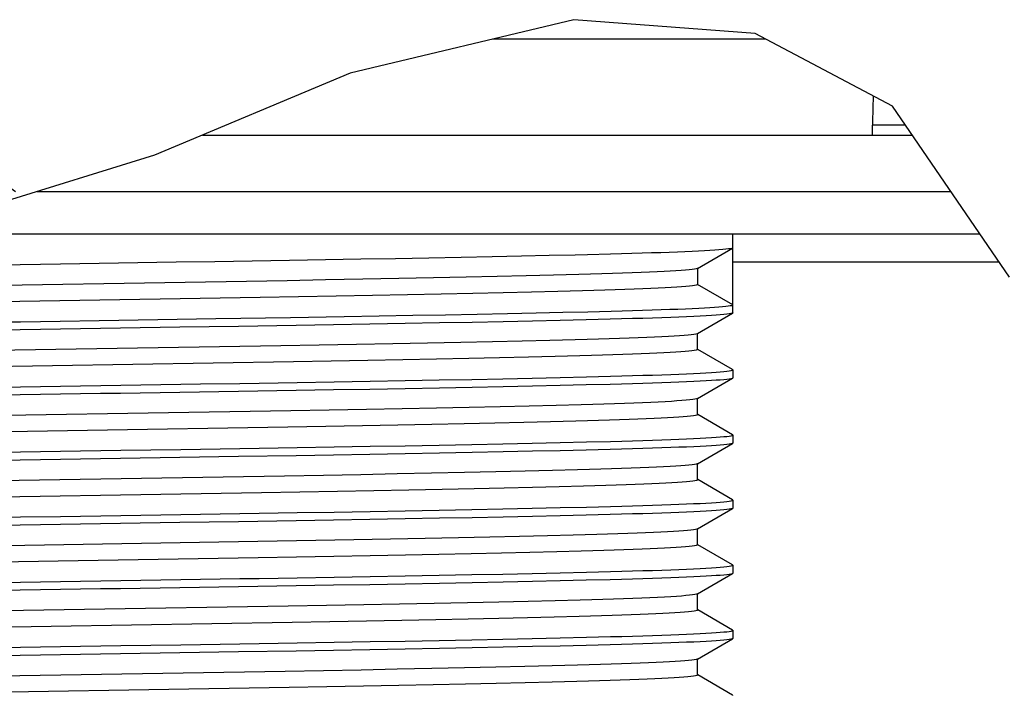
# Model space of a CAD drawing. Header units: centimetres. Extents: x 22052 to 56535, y 76485 to 78519.
# Tile 184 of 235: x 54255.81 to 54261.05, y 77738.28 to 77741.87. Entities that reach past the tile are written whole.
import ezdxf

# ---------------------------------------------------------------- set-up
doc = ezdxf.new("R2010")
doc.units = ezdxf.units.CM
doc.layers.add('$_urządzenia', color=250, linetype='Continuous')

# ---------------------------------------------------------------- blocks, each defined once
blk = doc.blocks.new('A$C92957c0b')
at = {"layer": '$_urządzenia'}
h = blk.add_hatch(dxfattribs=at)
h.set_pattern_fill('_USER', color=256, scale=29.70374, angle=325, pattern_type=0)
h.set_pattern_definition([(325, (-1585.072, -2113.606), (17.03737, 24.3319), [])])
h.paths.add_polyline_path([(-213.546, -1076.5), (-199.78, -1076.5), (-199.776, -1076.577), (-199.773, -1076.655), (-199.772, -1076.734), (-199.771, -1076.816), (-199.365, -1076.783), (-198.937, -1076.743), (-198.489, -1076.695), (-198.02, -1076.638), (-197.53, -1076.573), (-197.018, -1076.5), (-164.174, -1076.5), (-163.98, -1076.684), (-163.787, -1076.877), (-163.596, -1077.078), (-163.406, -1077.289), (-163.217, -1077.509), (-163.029, -1077.739), (-162.842, -1077.981), (-162.656, -1078.235), (-162.471, -1078.5), (-216.857, -1078.5), (-216.026, -1077.963), (-215.197, -1077.451), (-214.37, -1076.963)])
for p, q in [((-176.79, -1072.41), (-184.72, -1074.307)), ((-170.356, -1072.902), (-176.79, -1072.41)), ((-169.982, -1073.101), (-179.676, -1073.101)), ((-165.489, -1075.478), (-170.356, -1072.902)), ((-184.72, -1074.307), (-191.668, -1077.212)), ((-161.339, -1081.537), (-165.489, -1075.478)), ((-166.195, -1076.5), (-166.195, -1076.155)), ((-165.025, -1076.155), (-166.195, -1076.155)), ((-189.965, -1076.5), (-164.789, -1076.5)), ((-191.668, -1077.212), (-197.392, -1078.988)), ((-195.819, -1078.5), (-163.419, -1078.5)), ((-218.281, -1080), (-162.392, -1080)), ((-171.15, -1082.809), (-171.15, -1080)), ((-177.661, -1080.777), (-178.645, -1080.799)), ((-176.741, -1080.756), (-177.661, -1080.777)), ((-172.408, -1081.231), (-171.158, -1080.509)), ((-171.15, -1080.5), (-171.158, -1080.509)), ((-189.527, -1080.992), (-190.889, -1081.013)), ((-186.877, -1080.95), (-189.527, -1080.992)), ((-185.595, -1080.929), (-186.877, -1080.95)), ((-184.341, -1080.908), (-185.595, -1080.929)), ((-183.117, -1080.886), (-184.341, -1080.908)), ((-181.93, -1080.864), (-183.117, -1080.886)), ((-180.786, -1080.843), (-181.93, -1080.864)), ((-179.688, -1080.821), (-180.786, -1080.843)), ((-178.645, -1080.799), (-179.688, -1080.821)), ((-171.15, -1081), (-161.707, -1081)), ((-177.507, -1081.473), (-178.476, -1081.497)), ((-176.614, -1081.45), (-177.507, -1081.473)), ((-172.4, -1081.222), (-172.4, -1081.799)), ((-185.599, -1081.642), (-186.962, -1081.666)), ((-184.276, -1081.618), (-185.599, -1081.642)), ((-182.997, -1081.594), (-184.276, -1081.618)), ((-181.773, -1081.569), (-182.997, -1081.594)), ((-180.609, -1081.545), (-181.773, -1081.569)), ((-179.512, -1081.521), (-180.609, -1081.545)), ((-178.476, -1081.497), (-179.512, -1081.521)), ((-171.15, -1082.52), (-172.4, -1081.799)), ((-183.936, -1082.189), (-185.225, -1082.212)), ((-182.689, -1082.165), (-183.936, -1082.189)), ((-181.498, -1082.141), (-182.689, -1082.165)), ((-180.368, -1082.117), (-181.498, -1082.141)), ((-179.302, -1082.093), (-180.368, -1082.117)), ((-178.295, -1082.07), (-179.302, -1082.093)), ((-177.352, -1082.046), (-178.295, -1082.07)), ((-176.485, -1082.024), (-177.352, -1082.046)), ((-185.225, -1082.212), (-186.556, -1082.236)), ((-182.5, -1082.895), (-181.338, -1082.874)), ((-181.338, -1082.874), (-180.219, -1082.852)), ((-180.219, -1082.852), (-179.148, -1082.83)), ((-179.148, -1082.83), (-178.132, -1082.808)), ((-178.132, -1082.808), (-177.178, -1082.787)), ((-177.178, -1082.787), (-176.289, -1082.766)), ((-176.289, -1082.766), (-175.468, -1082.745)), ((-172.408, -1083.54), (-171.158, -1082.818)), ((-190.86, -1083.033), (-189.492, -1083.011)), ((-189.492, -1083.011), (-186.839, -1082.97)), ((-186.839, -1082.97), (-184.933, -1082.938)), ((-185.319, -1083.233), (-186.64, -1083.255)), ((-184.026, -1083.211), (-185.319, -1083.233)), ((-184.933, -1082.938), (-183.699, -1082.917)), ((-182.767, -1083.189), (-184.026, -1083.211)), ((-183.699, -1082.917), (-182.5, -1082.895)), ((-181.552, -1083.166), (-182.767, -1083.189)), ((-180.396, -1083.144), (-181.552, -1083.166)), ((-179.3, -1083.122), (-180.396, -1083.144)), ((-178.259, -1083.1), (-179.3, -1083.122)), ((-177.273, -1083.078), (-178.259, -1083.1)), ((-176.349, -1083.056), (-177.273, -1083.078)), ((-175.497, -1083.035), (-176.349, -1083.056)), ((-186.64, -1083.255), (-188.679, -1083.287)), ((-172.408, -1083.54), (-172.422, -1083.546)), ((-172.4, -1084.108), (-172.4, -1083.54)), ((-184.499, -1083.931), (-185.825, -1083.955)), ((-183.215, -1083.907), (-184.499, -1083.931)), ((-181.978, -1083.882), (-183.215, -1083.907)), ((-180.798, -1083.858), (-181.978, -1083.882)), ((-179.677, -1083.834), (-180.798, -1083.858)), ((-178.621, -1083.809), (-179.677, -1083.834)), ((-177.642, -1083.786), (-178.621, -1083.809)), ((-176.742, -1083.762), (-177.642, -1083.786)), ((-185.825, -1083.955), (-187.186, -1083.979)), ((-171.158, -1084.82), (-172.398, -1084.104)), ((-185.393, -1084.525), (-186.735, -1084.548)), ((-184.1, -1084.501), (-185.393, -1084.525)), ((-182.855, -1084.477), (-184.1, -1084.501)), ((-181.661, -1084.453), (-182.855, -1084.477)), ((-180.514, -1084.429), (-181.661, -1084.453)), ((-179.425, -1084.405), (-180.514, -1084.429)), ((-178.402, -1084.381), (-179.425, -1084.405)), ((-177.451, -1084.358), (-178.402, -1084.381)), ((-176.578, -1084.335), (-177.451, -1084.358)), ((-171.15, -1084.83), (-171.15, -1085.118)), ((-186.602, -1085.275), (-185.291, -1085.253)), ((-185.291, -1085.253), (-184.012, -1085.232)), ((-184.012, -1085.232), (-182.768, -1085.209)), ((-182.768, -1085.209), (-181.564, -1085.187)), ((-181.564, -1085.187), (-180.41, -1085.165)), ((-180.41, -1085.165), (-179.311, -1085.142)), ((-179.311, -1085.142), (-178.263, -1085.12)), ((-178.263, -1085.12), (-177.27, -1085.098)), ((-177.27, -1085.098), (-176.341, -1085.076)), ((-176.341, -1085.076), (-175.488, -1085.055)), ((-172.408, -1085.85), (-171.158, -1085.127)), ((-186.64, -1085.564), (-188.679, -1085.596)), ((-185.319, -1085.543), (-186.64, -1085.564)), ((-184.026, -1085.52), (-185.319, -1085.543)), ((-182.767, -1085.498), (-184.026, -1085.52)), ((-181.552, -1085.475), (-182.767, -1085.498)), ((-180.396, -1085.453), (-181.552, -1085.475)), ((-179.3, -1085.431), (-180.396, -1085.453)), ((-178.259, -1085.409), (-179.3, -1085.431)), ((-177.273, -1085.387), (-178.259, -1085.409)), ((-176.349, -1085.365), (-177.273, -1085.387)), ((-175.497, -1085.344), (-176.349, -1085.365)), ((-172.408, -1085.85), (-172.439, -1085.861)), ((-172.4, -1086.417), (-172.4, -1085.85)), ((-185.464, -1086.258), (-186.831, -1086.282)), ((-184.145, -1086.234), (-185.464, -1086.258)), ((-182.876, -1086.209), (-184.145, -1086.234)), ((-181.661, -1086.185), (-182.876, -1086.209)), ((-180.505, -1086.161), (-181.661, -1086.185)), ((-179.408, -1086.137), (-180.505, -1086.161)), ((-178.376, -1086.113), (-179.408, -1086.137)), ((-177.42, -1086.089), (-178.376, -1086.113)), ((-176.536, -1086.066), (-177.42, -1086.089)), ((-179.589, -1086.718), (-180.678, -1086.742)), ((-178.569, -1086.694), (-179.589, -1086.718)), ((-177.612, -1086.671), (-178.569, -1086.694)), ((-176.724, -1086.648), (-177.612, -1086.671)), ((-171.158, -1087.129), (-172.398, -1086.413)), ((-185.591, -1086.837), (-186.931, -1086.861)), ((-184.286, -1086.813), (-185.591, -1086.837)), ((-183.028, -1086.79), (-184.286, -1086.813)), ((-181.826, -1086.766), (-183.028, -1086.79)), ((-180.678, -1086.742), (-181.826, -1086.766)), ((-178.263, -1087.429), (-177.27, -1087.407)), ((-177.27, -1087.407), (-176.341, -1087.385)), ((-176.341, -1087.385), (-175.488, -1087.364)), ((-171.15, -1087.139), (-171.15, -1087.427)), ((-186.602, -1087.584), (-185.291, -1087.563)), ((-185.291, -1087.563), (-184.012, -1087.541)), ((-184.012, -1087.541), (-182.768, -1087.518)), ((-182.768, -1087.518), (-181.564, -1087.496)), ((-181.564, -1087.496), (-180.41, -1087.474)), ((-180.396, -1087.762), (-181.552, -1087.785)), ((-180.41, -1087.474), (-179.311, -1087.452)), ((-179.3, -1087.74), (-180.396, -1087.762)), ((-179.311, -1087.452), (-178.263, -1087.429)), ((-178.259, -1087.718), (-179.3, -1087.74)), ((-177.273, -1087.696), (-178.259, -1087.718)), ((-176.349, -1087.674), (-177.273, -1087.696)), ((-175.497, -1087.653), (-176.349, -1087.674)), ((-172.408, -1088.159), (-171.158, -1087.437)), ((-186.64, -1087.873), (-188.679, -1087.906)), ((-185.319, -1087.852), (-186.64, -1087.873)), ((-184.026, -1087.83), (-185.319, -1087.852)), ((-182.767, -1087.807), (-184.026, -1087.83)), ((-181.552, -1087.785), (-182.767, -1087.807)), ((-180.667, -1088.473), (-181.837, -1088.498)), ((-179.558, -1088.449), (-180.667, -1088.473)), ((-178.519, -1088.425), (-179.558, -1088.449)), ((-177.549, -1088.401), (-178.519, -1088.425)), ((-176.655, -1088.378), (-177.549, -1088.401)), ((-172.408, -1088.159), (-172.414, -1088.161)), ((-172.4, -1088.726), (-172.4, -1088.159)), ((-185.673, -1088.571), (-187.047, -1088.594)), ((-184.341, -1088.546), (-185.673, -1088.571)), ((-183.061, -1088.522), (-184.341, -1088.546)), ((-181.837, -1088.498), (-183.061, -1088.522)), ((-171.158, -1089.438), (-172.398, -1088.722)), ((-186.508, -1089.162), (-187.87, -1089.186)), ((-185.178, -1089.139), (-186.508, -1089.162)), ((-183.888, -1089.115), (-185.178, -1089.139)), ((-182.645, -1089.091), (-183.888, -1089.115)), ((-181.456, -1089.067), (-182.645, -1089.091)), ((-180.326, -1089.043), (-181.456, -1089.067)), ((-179.259, -1089.02), (-180.326, -1089.043)), ((-178.253, -1088.996), (-179.259, -1089.02)), ((-177.315, -1088.973), (-178.253, -1088.996)), ((-176.449, -1088.95), (-177.315, -1088.973)), ((-171.15, -1089.448), (-171.15, -1089.736)), ((-186.602, -1089.893), (-185.291, -1089.872)), ((-185.291, -1089.872), (-184.012, -1089.85)), ((-184.012, -1089.85), (-182.768, -1089.828)), ((-182.768, -1089.828), (-181.564, -1089.805)), ((-181.564, -1089.805), (-180.41, -1089.783)), ((-180.41, -1089.783), (-179.311, -1089.761)), ((-179.311, -1089.761), (-178.263, -1089.738)), ((-178.263, -1089.738), (-177.27, -1089.716)), ((-177.27, -1089.716), (-176.341, -1089.694)), ((-176.341, -1089.694), (-175.488, -1089.673)), ((-172.408, -1090.468), (-171.158, -1089.746)), ((-186.64, -1090.182), (-188.679, -1090.215)), ((-185.319, -1090.161), (-186.64, -1090.182)), ((-184.026, -1090.139), (-185.319, -1090.161)), ((-182.767, -1090.116), (-184.026, -1090.139)), ((-181.552, -1090.094), (-182.767, -1090.116)), ((-180.396, -1090.071), (-181.552, -1090.094)), ((-179.3, -1090.049), (-180.396, -1090.071)), ((-178.259, -1090.027), (-179.3, -1090.049)), ((-177.273, -1090.005), (-178.259, -1090.027)), ((-176.349, -1089.983), (-177.273, -1090.005)), ((-175.497, -1089.962), (-176.349, -1089.983)), ((-172.408, -1090.468), (-172.426, -1090.475)), ((-172.4, -1091.035), (-172.4, -1090.468)), ((-185.935, -1090.884), (-187.31, -1090.908)), ((-184.589, -1090.86), (-185.935, -1090.884)), ((-183.298, -1090.836), (-184.589, -1090.86)), ((-182.06, -1090.811), (-183.298, -1090.836)), ((-180.88, -1090.787), (-182.06, -1090.811)), ((-179.768, -1090.763), (-180.88, -1090.787)), ((-178.713, -1090.739), (-179.768, -1090.763)), ((-177.724, -1090.715), (-178.713, -1090.739)), ((-176.812, -1090.691), (-177.724, -1090.715)), ((-176.529, -1091.261), (-177.399, -1091.284)), ((-171.158, -1091.748), (-172.398, -1091.032)), ((-185.302, -1091.45), (-186.631, -1091.474)), ((-184.009, -1091.426), (-185.302, -1091.45)), ((-182.766, -1091.403), (-184.009, -1091.426)), ((-181.573, -1091.379), (-182.766, -1091.403)), ((-180.434, -1091.355), (-181.573, -1091.379)), ((-179.359, -1091.331), (-180.434, -1091.355)), ((-178.345, -1091.307), (-179.359, -1091.331)), ((-177.399, -1091.284), (-178.345, -1091.307)), ((-171.15, -1091.757), (-171.15, -1092.045)), ((-186.602, -1092.202), (-185.291, -1092.181)), ((-185.291, -1092.181), (-184.012, -1092.159)), ((-184.012, -1092.159), (-182.768, -1092.137)), ((-182.768, -1092.137), (-181.564, -1092.114)), ((-181.564, -1092.114), (-180.41, -1092.092)), ((-180.41, -1092.092), (-179.311, -1092.07)), ((-179.311, -1092.07), (-178.263, -1092.047)), ((-178.263, -1092.047), (-177.27, -1092.025)), ((-177.273, -1092.314), (-178.259, -1092.336)), ((-176.349, -1092.292), (-177.273, -1092.314)), ((-177.27, -1092.025), (-176.341, -1092.003)), ((-175.497, -1092.271), (-176.349, -1092.292)), ((-176.341, -1092.003), (-175.488, -1091.982)), ((-172.408, -1092.777), (-171.158, -1092.055)), ((-186.64, -1092.492), (-188.679, -1092.524)), ((-185.319, -1092.47), (-186.64, -1092.492)), ((-184.026, -1092.448), (-185.319, -1092.47)), ((-182.767, -1092.425), (-184.026, -1092.448)), ((-181.552, -1092.403), (-182.767, -1092.425)), ((-180.396, -1092.38), (-181.552, -1092.403)), ((-179.3, -1092.358), (-180.396, -1092.38)), ((-178.259, -1092.336), (-179.3, -1092.358)), ((-176.565, -1092.994), (-177.448, -1093.017)), ((-172.408, -1092.777), (-172.442, -1092.789)), ((-172.4, -1093.344), (-172.4, -1092.777)), ((-185.561, -1093.187), (-186.921, -1093.21)), ((-184.243, -1093.163), (-185.561, -1093.187)), ((-182.968, -1093.138), (-184.243, -1093.163)), ((-181.741, -1093.114), (-182.968, -1093.138)), ((-180.567, -1093.089), (-181.741, -1093.114)), ((-179.455, -1093.065), (-180.567, -1093.089)), ((-178.413, -1093.041), (-179.455, -1093.065)), ((-177.448, -1093.017), (-178.413, -1093.041)), ((-171.158, -1094.057), (-172.398, -1093.341)), ((-182.886, -1093.714), (-184.141, -1093.738)), ((-181.685, -1093.69), (-182.886, -1093.714)), ((-180.539, -1093.666), (-181.685, -1093.69)), ((-179.454, -1093.642), (-180.539, -1093.666)), ((-178.435, -1093.619), (-179.454, -1093.642)), ((-177.483, -1093.595), (-178.435, -1093.619)), ((-176.607, -1093.572), (-177.483, -1093.595)), ((-185.442, -1093.762), (-186.785, -1093.785)), ((-184.141, -1093.738), (-185.442, -1093.762)), ((-181.564, -1094.423), (-180.41, -1094.401)), ((-180.41, -1094.401), (-179.311, -1094.379)), ((-179.311, -1094.379), (-178.263, -1094.357)), ((-178.263, -1094.357), (-177.27, -1094.334)), ((-177.27, -1094.334), (-176.341, -1094.313)), ((-176.341, -1094.313), (-175.488, -1094.291)), ((-172.408, -1095.086), (-171.158, -1094.364)), ((-171.15, -1094.066), (-171.15, -1094.355)), ((-186.602, -1094.511), (-185.291, -1094.49)), ((-184.026, -1094.757), (-185.319, -1094.779)), ((-185.291, -1094.49), (-184.012, -1094.468)), ((-182.767, -1094.734), (-184.026, -1094.757)), ((-184.012, -1094.468), (-182.768, -1094.446)), ((-182.768, -1094.446), (-181.564, -1094.423)), ((-181.552, -1094.712), (-182.767, -1094.734)), ((-180.396, -1094.689), (-181.552, -1094.712)), ((-179.3, -1094.667), (-180.396, -1094.689)), ((-178.259, -1094.645), (-179.3, -1094.667)), ((-177.273, -1094.623), (-178.259, -1094.645)), ((-176.349, -1094.601), (-177.273, -1094.623)), ((-175.497, -1094.58), (-176.349, -1094.601)), ((-186.64, -1094.801), (-188.679, -1094.833)), ((-185.319, -1094.779), (-186.64, -1094.801)), ((-172.408, -1095.086), (-172.416, -1095.09)), ((-172.4, -1095.653), (-172.4, -1095.086)), ((-183.055, -1095.449), (-184.338, -1095.474)), ((-181.832, -1095.425), (-183.055, -1095.449)), ((-180.665, -1095.401), (-181.832, -1095.425)), ((-179.562, -1095.376), (-180.665, -1095.401)), ((-178.527, -1095.353), (-179.562, -1095.376)), ((-177.556, -1095.329), (-178.527, -1095.353)), ((-176.662, -1095.306), (-177.556, -1095.329)), ((-185.673, -1095.498), (-187.034, -1095.521)), ((-184.338, -1095.474), (-185.673, -1095.498)), ((-171.158, -1096.366), (-172.398, -1095.65)), ((-185.549, -1096.073), (-186.889, -1096.096)), ((-184.247, -1096.049), (-185.549, -1096.073)), ((-182.991, -1096.025), (-184.247, -1096.049)), ((-181.783, -1096.001), (-182.991, -1096.025)), ((-180.631, -1095.977), (-181.783, -1096.001)), ((-179.542, -1095.953), (-180.631, -1095.977)), ((-178.518, -1095.93), (-179.542, -1095.953)), ((-177.564, -1095.906), (-178.518, -1095.93)), ((-176.684, -1095.883), (-177.564, -1095.906))]:
    blk.add_line(p, q, dxfattribs=at)
for points in [[(-166.172, -1075.117), (-166.176, -1075.22), (-166.184, -1075.451), (-166.19, -1075.684), (-166.194, -1075.919), (-166.195, -1076.155)], [(-175.486, -1080.725), (-176.307, -1080.746), (-176.741, -1080.756)], [(-171.158, -1080.509), (-171.19, -1080.521), (-171.24, -1080.531), (-171.31, -1080.542), (-171.4, -1080.553), (-171.511, -1080.563), (-171.642, -1080.574), (-171.793, -1080.585), (-171.965, -1080.596), (-172.156, -1080.607), (-172.367, -1080.618), (-172.598, -1080.629), (-172.848, -1080.64), (-173.117, -1080.651), (-173.404, -1080.662), (-173.71, -1080.673), (-174.032, -1080.683), (-174.372, -1080.694), (-174.728, -1080.704), (-175.099, -1080.715), (-175.486, -1080.725)], [(-195, -1081.077), (-197.141, -1081.111), (-199.27, -1081.144)], [(-190.889, -1081.013), (-192.939, -1081.045), (-193.625, -1081.056), (-195, -1081.077)], [(-172.448, -1081.245), (-172.509, -1081.257), (-172.593, -1081.269), (-172.701, -1081.281), (-172.833, -1081.293), (-172.988, -1081.305), (-173.167, -1081.317), (-173.368, -1081.329), (-173.592, -1081.342), (-173.839, -1081.354), (-174.109, -1081.366), (-174.403, -1081.378), (-174.72, -1081.39), (-175.059, -1081.402), (-175.418, -1081.414), (-175.797, -1081.426), (-176.196, -1081.438), (-176.614, -1081.45)], [(-172.408, -1081.231), (-172.412, -1081.233), (-172.448, -1081.245)], [(-186.962, -1081.666), (-201.429, -1081.905), (-203.505, -1081.94)], [(-172.4, -1081.799), (-172.412, -1081.81), (-172.447, -1081.822), (-172.505, -1081.834), (-172.587, -1081.845), (-172.692, -1081.857), (-172.819, -1081.869), (-172.97, -1081.881), (-173.142, -1081.893), (-173.338, -1081.905), (-173.555, -1081.917), (-173.794, -1081.929), (-174.055, -1081.941), (-174.34, -1081.953), (-174.648, -1081.965), (-174.976, -1081.977), (-175.325, -1081.989), (-175.692, -1082), (-176.079, -1082.012), (-176.485, -1082.024)], [(-186.556, -1082.236), (-187.92, -1082.259), (-202.848, -1082.506)], [(-175.468, -1082.745), (-175.08, -1082.735), (-174.708, -1082.724), (-174.353, -1082.714), (-174.014, -1082.703), (-173.692, -1082.692), (-173.388, -1082.682), (-173.102, -1082.671), (-172.835, -1082.66), (-172.588, -1082.649), (-172.361, -1082.638), (-172.154, -1082.627), (-171.966, -1082.617), (-171.797, -1082.606), (-171.647, -1082.595), (-171.516, -1082.584), (-171.405, -1082.573), (-171.313, -1082.563), (-171.242, -1082.552), (-171.191, -1082.541), (-171.16, -1082.531), (-171.15, -1082.52)], [(-171.158, -1082.818), (-171.174, -1082.825), (-171.217, -1082.836), (-171.281, -1082.847), (-171.366, -1082.858), (-171.472, -1082.869), (-171.598, -1082.88), (-171.745, -1082.891), (-171.913, -1082.902), (-172.101, -1082.913), (-172.311, -1082.924), (-172.54, -1082.935), (-172.79, -1082.947), (-173.061, -1082.958), (-173.352, -1082.969), (-173.664, -1082.98), (-173.995, -1082.991), (-174.344, -1083.002), (-174.711, -1083.013), (-175.096, -1083.024), (-175.497, -1083.035)], [(-171.15, -1082.809), (-171.153, -1082.815), (-171.158, -1082.818)], [(-197.129, -1083.131), (-196.42, -1083.12), (-195.71, -1083.109)], [(-195.71, -1083.109), (-192.922, -1083.065), (-190.86, -1083.033)], [(-195, -1083.386), (-197.141, -1083.42), (-199.27, -1083.453)], [(-192.871, -1083.353), (-193.58, -1083.364), (-195, -1083.386)], [(-188.679, -1083.287), (-190.759, -1083.32), (-192.871, -1083.353)], [(-172.422, -1083.546), (-172.466, -1083.558), (-172.534, -1083.57), (-172.625, -1083.582), (-172.741, -1083.594), (-172.879, -1083.606), (-173.041, -1083.618), (-173.227, -1083.63), (-173.436, -1083.642), (-173.669, -1083.655), (-173.924, -1083.667), (-174.203, -1083.679), (-174.504, -1083.691), (-174.826, -1083.703), (-175.17, -1083.715), (-175.534, -1083.727), (-175.918, -1083.739), (-176.321, -1083.751), (-176.742, -1083.762)], [(-187.186, -1083.979), (-200.974, -1084.207), (-203.063, -1084.242)], [(-172.4, -1084.108), (-172.4, -1084.111), (-172.417, -1084.122), (-172.457, -1084.134), (-172.52, -1084.145), (-172.606, -1084.157), (-172.715, -1084.169), (-172.846, -1084.181), (-173, -1084.192), (-173.176, -1084.204), (-173.375, -1084.216), (-173.597, -1084.228), (-173.842, -1084.24), (-174.111, -1084.252), (-174.402, -1084.264), (-174.715, -1084.276), (-175.049, -1084.288), (-175.404, -1084.3), (-175.777, -1084.312), (-176.169, -1084.324), (-176.578, -1084.335)], [(-186.735, -1084.548), (-200.988, -1084.784), (-203.04, -1084.818)], [(-175.488, -1085.055), (-175.089, -1085.044), (-174.706, -1085.033), (-174.341, -1085.023), (-173.995, -1085.012), (-173.666, -1085.001), (-173.355, -1084.989), (-173.065, -1084.978), (-172.794, -1084.967), (-172.544, -1084.956), (-172.313, -1084.945), (-172.103, -1084.934), (-171.913, -1084.922), (-171.745, -1084.911), (-171.597, -1084.9), (-171.47, -1084.889), (-171.364, -1084.878), (-171.279, -1084.867), (-171.216, -1084.856), (-171.173, -1084.845), (-171.152, -1084.835), (-171.15, -1084.83)], [(-171.15, -1084.83), (-171.153, -1084.824), (-171.158, -1084.82)], [(-190.73, -1085.34), (-190.028, -1085.329), (-188.638, -1085.307)], [(-188.638, -1085.307), (-187.952, -1085.296), (-186.602, -1085.275)], [(-171.158, -1085.127), (-171.174, -1085.134), (-171.217, -1085.145), (-171.281, -1085.156), (-171.366, -1085.167), (-171.472, -1085.178), (-171.598, -1085.189), (-171.745, -1085.2), (-171.913, -1085.211), (-172.101, -1085.222), (-172.311, -1085.233), (-172.54, -1085.244), (-172.79, -1085.256), (-173.061, -1085.267), (-173.352, -1085.278), (-173.664, -1085.289), (-173.995, -1085.3), (-174.344, -1085.311), (-174.711, -1085.322), (-175.096, -1085.333), (-175.497, -1085.344)], [(-171.15, -1085.118), (-171.153, -1085.124), (-171.158, -1085.127)], [(-197.129, -1085.44), (-196.42, -1085.429), (-195, -1085.407)], [(-195, -1085.407), (-192.859, -1085.373), (-190.73, -1085.34)], [(-192.871, -1085.662), (-193.58, -1085.673), (-195, -1085.695)], [(-188.679, -1085.596), (-190.759, -1085.629), (-192.871, -1085.662)], [(-195, -1085.695), (-197.141, -1085.729), (-199.27, -1085.762)], [(-172.439, -1085.861), (-172.494, -1085.873), (-172.573, -1085.885), (-172.677, -1085.897), (-172.804, -1085.909), (-172.957, -1085.921), (-173.132, -1085.933), (-173.331, -1085.946), (-173.553, -1085.958), (-173.798, -1085.97), (-174.065, -1085.982), (-174.354, -1085.994), (-174.664, -1086.006), (-174.996, -1086.018), (-175.349, -1086.03), (-175.723, -1086.042), (-176.119, -1086.054), (-176.536, -1086.066)], [(-186.831, -1086.282), (-201.294, -1086.521), (-202.694, -1086.544)], [(-172.4, -1086.417), (-172.404, -1086.424), (-172.43, -1086.436), (-172.479, -1086.447), (-172.552, -1086.459), (-172.648, -1086.471), (-172.766, -1086.483), (-172.907, -1086.495), (-173.071, -1086.506), (-173.257, -1086.518), (-173.465, -1086.53), (-173.695, -1086.542), (-173.947, -1086.554), (-174.22, -1086.566), (-174.516, -1086.578), (-174.833, -1086.59), (-175.172, -1086.602), (-175.531, -1086.613), (-175.91, -1086.625), (-176.309, -1086.637), (-176.724, -1086.648)], [(-186.931, -1086.861), (-201.156, -1087.096), (-203.202, -1087.13)], [(-175.488, -1087.364), (-175.089, -1087.353), (-174.706, -1087.342), (-174.341, -1087.332), (-173.995, -1087.321), (-173.666, -1087.31), (-173.355, -1087.299), (-173.065, -1087.287), (-172.794, -1087.276), (-172.544, -1087.265), (-172.313, -1087.254), (-172.103, -1087.243), (-171.913, -1087.232), (-171.745, -1087.22), (-171.597, -1087.209), (-171.47, -1087.198), (-171.364, -1087.187), (-171.279, -1087.176), (-171.216, -1087.165), (-171.173, -1087.154), (-171.152, -1087.144), (-171.15, -1087.139)], [(-171.15, -1087.139), (-171.153, -1087.133), (-171.158, -1087.129)], [(-171.15, -1087.427), (-171.153, -1087.433), (-171.158, -1087.437)], [(-197.129, -1087.749), (-196.42, -1087.738), (-195, -1087.716)], [(-195, -1087.716), (-192.859, -1087.682), (-190.73, -1087.649)], [(-190.73, -1087.649), (-190.028, -1087.638), (-188.638, -1087.616)], [(-188.638, -1087.616), (-187.952, -1087.605), (-186.602, -1087.584)], [(-171.158, -1087.437), (-171.174, -1087.443), (-171.217, -1087.454), (-171.281, -1087.465), (-171.366, -1087.476), (-171.472, -1087.487), (-171.598, -1087.498), (-171.745, -1087.509), (-171.913, -1087.52), (-172.101, -1087.531), (-172.311, -1087.542), (-172.54, -1087.554), (-172.79, -1087.565), (-173.061, -1087.576), (-173.352, -1087.587), (-173.664, -1087.598), (-173.995, -1087.609), (-174.344, -1087.62), (-174.711, -1087.631), (-175.096, -1087.642), (-175.497, -1087.653)], [(-195, -1088.005), (-197.141, -1088.038), (-199.27, -1088.071)], [(-192.871, -1087.971), (-193.58, -1087.982), (-195, -1088.005)], [(-188.679, -1087.906), (-190.759, -1087.938), (-192.871, -1087.971)], [(-172.414, -1088.161), (-172.451, -1088.173), (-172.513, -1088.185), (-172.598, -1088.197), (-172.707, -1088.209), (-172.84, -1088.221), (-172.997, -1088.233), (-173.177, -1088.245), (-173.379, -1088.257), (-173.606, -1088.27), (-173.858, -1088.282), (-174.134, -1088.294), (-174.432, -1088.307), (-174.752, -1088.319), (-175.094, -1088.331), (-175.455, -1088.343), (-175.837, -1088.355), (-176.237, -1088.367), (-176.655, -1088.378)], [(-187.047, -1088.594), (-200.821, -1088.822), (-202.919, -1088.857)], [(-172.4, -1088.726), (-172.409, -1088.736), (-172.441, -1088.748), (-172.496, -1088.759), (-172.574, -1088.771), (-172.675, -1088.783), (-172.799, -1088.795), (-172.946, -1088.807), (-173.117, -1088.819), (-173.31, -1088.831), (-173.526, -1088.843), (-173.763, -1088.855), (-174.023, -1088.867), (-174.306, -1088.879), (-174.611, -1088.891), (-174.939, -1088.903), (-175.288, -1088.915), (-175.656, -1088.927), (-176.044, -1088.938), (-176.449, -1088.95)], [(-187.87, -1089.186), (-200.731, -1089.398), (-203.475, -1089.444)], [(-175.488, -1089.673), (-175.089, -1089.662), (-174.706, -1089.652), (-174.341, -1089.641), (-173.995, -1089.63), (-173.666, -1089.619), (-173.355, -1089.608), (-173.065, -1089.596), (-172.794, -1089.585), (-172.544, -1089.574), (-172.313, -1089.563), (-172.103, -1089.552), (-171.913, -1089.541), (-171.745, -1089.529), (-171.597, -1089.518), (-171.47, -1089.507), (-171.364, -1089.496), (-171.279, -1089.485), (-171.216, -1089.474), (-171.173, -1089.464), (-171.152, -1089.453), (-171.15, -1089.448)], [(-171.15, -1089.448), (-171.153, -1089.442), (-171.158, -1089.438)], [(-171.158, -1089.746), (-171.174, -1089.752), (-171.217, -1089.763), (-171.281, -1089.774), (-171.366, -1089.785), (-171.472, -1089.796), (-171.598, -1089.807), (-171.745, -1089.818), (-171.913, -1089.829), (-172.101, -1089.84), (-172.311, -1089.851), (-172.54, -1089.863), (-172.79, -1089.874), (-173.061, -1089.885), (-173.352, -1089.896), (-173.664, -1089.907), (-173.995, -1089.918), (-174.344, -1089.929), (-174.711, -1089.94), (-175.096, -1089.951), (-175.497, -1089.962)], [(-171.15, -1089.736), (-171.153, -1089.742), (-171.158, -1089.746)], [(-197.129, -1090.058), (-196.42, -1090.047), (-195, -1090.025)], [(-195, -1090.025), (-192.859, -1089.991), (-190.73, -1089.958)], [(-188.679, -1090.215), (-190.759, -1090.247), (-192.871, -1090.28)], [(-190.73, -1089.958), (-190.028, -1089.947), (-188.638, -1089.925)], [(-188.638, -1089.925), (-187.952, -1089.915), (-186.602, -1089.893)], [(-195, -1090.314), (-197.141, -1090.347), (-199.27, -1090.381)], [(-192.871, -1090.28), (-193.58, -1090.291), (-195, -1090.314)], [(-172.426, -1090.475), (-172.473, -1090.487), (-172.544, -1090.499), (-172.639, -1090.511), (-172.756, -1090.523), (-172.897, -1090.535), (-173.062, -1090.547), (-173.251, -1090.559), (-173.463, -1090.571), (-173.7, -1090.583), (-173.96, -1090.596), (-174.243, -1090.608), (-174.548, -1090.62), (-174.875, -1090.632), (-175.224, -1090.644), (-175.592, -1090.656), (-175.979, -1090.668), (-176.386, -1090.68), (-176.812, -1090.691)], [(-187.31, -1090.908), (-201.09, -1091.136), (-203.173, -1091.171)], [(-172.4, -1091.035), (-172.4, -1091.037), (-172.415, -1091.048), (-172.453, -1091.06), (-172.513, -1091.071), (-172.597, -1091.083), (-172.704, -1091.095), (-172.833, -1091.107), (-172.986, -1091.119), (-173.161, -1091.131), (-173.359, -1091.143), (-173.578, -1091.154), (-173.82, -1091.166), (-174.084, -1091.178), (-174.372, -1091.19), (-174.682, -1091.202), (-175.012, -1091.214), (-175.363, -1091.226), (-175.732, -1091.238), (-176.121, -1091.25), (-176.529, -1091.261)], [(-186.631, -1091.474), (-187.984, -1091.497), (-202.887, -1091.743)], [(-175.488, -1091.982), (-175.089, -1091.971), (-174.706, -1091.961), (-174.341, -1091.95), (-173.995, -1091.939), (-173.666, -1091.928), (-173.355, -1091.917), (-173.065, -1091.906), (-172.794, -1091.894), (-172.544, -1091.883), (-172.313, -1091.872), (-172.103, -1091.861), (-171.913, -1091.85), (-171.745, -1091.839), (-171.597, -1091.827), (-171.47, -1091.816), (-171.364, -1091.805), (-171.279, -1091.794), (-171.216, -1091.783), (-171.173, -1091.773), (-171.152, -1091.762), (-171.15, -1091.757)], [(-171.15, -1091.757), (-171.153, -1091.751), (-171.158, -1091.748)], [(-195, -1092.334), (-192.859, -1092.301), (-190.73, -1092.267)], [(-190.73, -1092.267), (-190.028, -1092.256), (-188.638, -1092.234)], [(-188.638, -1092.234), (-187.952, -1092.224), (-186.602, -1092.202)], [(-171.158, -1092.055), (-171.174, -1092.062), (-171.217, -1092.072), (-171.281, -1092.083), (-171.366, -1092.094), (-171.472, -1092.105), (-171.598, -1092.116), (-171.745, -1092.127), (-171.913, -1092.138), (-172.101, -1092.149), (-172.311, -1092.161), (-172.54, -1092.172), (-172.79, -1092.183), (-173.061, -1092.194), (-173.352, -1092.205), (-173.664, -1092.216), (-173.995, -1092.228), (-174.344, -1092.239), (-174.711, -1092.249), (-175.096, -1092.26), (-175.497, -1092.271)], [(-171.15, -1092.045), (-171.153, -1092.051), (-171.158, -1092.055)], [(-195, -1092.623), (-197.141, -1092.656), (-199.27, -1092.69)], [(-197.129, -1092.367), (-196.42, -1092.356), (-195, -1092.334)], [(-192.871, -1092.589), (-193.58, -1092.6), (-195, -1092.623)], [(-188.679, -1092.524), (-190.759, -1092.556), (-192.871, -1092.589)], [(-172.442, -1092.789), (-172.499, -1092.801), (-172.58, -1092.813), (-172.685, -1092.825), (-172.815, -1092.837), (-172.969, -1092.849), (-173.147, -1092.861), (-173.348, -1092.874), (-173.572, -1092.886), (-173.819, -1092.898), (-174.089, -1092.91), (-174.381, -1092.923), (-174.695, -1092.935), (-175.029, -1092.947), (-175.384, -1092.959), (-175.759, -1092.971), (-176.152, -1092.982), (-176.565, -1092.994)], [(-186.921, -1093.21), (-201.376, -1093.45), (-202.77, -1093.473)], [(-172.4, -1093.344), (-172.401, -1093.348), (-172.42, -1093.359), (-172.462, -1093.371), (-172.528, -1093.383), (-172.617, -1093.395), (-172.729, -1093.406), (-172.865, -1093.418), (-173.023, -1093.43), (-173.205, -1093.442), (-173.408, -1093.454), (-173.634, -1093.466), (-173.881, -1093.478), (-174.15, -1093.49), (-174.44, -1093.502), (-174.752, -1093.514), (-175.083, -1093.526), (-175.435, -1093.538), (-175.806, -1093.549), (-176.197, -1093.561), (-176.607, -1093.572)], [(-186.785, -1093.785), (-201.038, -1094.021), (-203.099, -1094.056)], [(-171.15, -1094.066), (-171.153, -1094.06), (-171.158, -1094.057)], [(-171.158, -1094.364), (-171.174, -1094.371), (-171.217, -1094.381), (-171.281, -1094.392), (-171.366, -1094.403), (-171.472, -1094.414), (-171.598, -1094.425), (-171.745, -1094.436), (-171.913, -1094.447), (-172.101, -1094.459), (-172.311, -1094.47), (-172.54, -1094.481), (-172.79, -1094.492), (-173.061, -1094.503), (-173.352, -1094.514), (-173.664, -1094.526), (-173.995, -1094.537), (-174.344, -1094.548), (-174.711, -1094.559), (-175.096, -1094.569), (-175.497, -1094.58)], [(-175.488, -1094.291), (-175.089, -1094.281), (-174.706, -1094.27), (-174.341, -1094.259), (-173.995, -1094.248), (-173.666, -1094.237), (-173.355, -1094.226), (-173.065, -1094.215), (-172.794, -1094.204), (-172.544, -1094.192), (-172.313, -1094.181), (-172.103, -1094.17), (-171.913, -1094.159), (-171.745, -1094.148), (-171.597, -1094.137), (-171.47, -1094.125), (-171.364, -1094.114), (-171.279, -1094.104), (-171.216, -1094.093), (-171.173, -1094.082), (-171.152, -1094.071), (-171.15, -1094.066)], [(-171.15, -1094.355), (-171.153, -1094.36), (-171.158, -1094.364)], [(-197.129, -1094.677), (-196.42, -1094.665), (-195, -1094.643)], [(-195, -1094.643), (-192.859, -1094.61), (-190.73, -1094.576)], [(-190.73, -1094.576), (-190.028, -1094.565), (-188.638, -1094.544)], [(-188.638, -1094.544), (-187.952, -1094.533), (-186.602, -1094.511)], [(-195, -1094.932), (-197.141, -1094.965), (-199.27, -1094.999)], [(-192.871, -1094.898), (-193.58, -1094.91), (-195, -1094.932)], [(-188.679, -1094.833), (-190.759, -1094.865), (-192.871, -1094.898)], [(-172.416, -1095.09), (-172.456, -1095.102), (-172.52, -1095.113), (-172.608, -1095.125), (-172.72, -1095.137), (-172.854, -1095.149), (-173.012, -1095.161), (-173.192, -1095.173), (-173.396, -1095.186), (-173.623, -1095.198), (-173.874, -1095.21), (-174.146, -1095.222), (-174.441, -1095.234), (-174.759, -1095.246), (-175.099, -1095.258), (-175.461, -1095.27), (-175.843, -1095.282), (-176.244, -1095.294), (-176.662, -1095.306)], [(-187.034, -1095.521), (-200.791, -1095.749), (-202.892, -1095.784)], [(-172.4, -1095.653), (-172.403, -1095.66), (-172.427, -1095.671), (-172.474, -1095.683), (-172.544, -1095.694), (-172.637, -1095.706), (-172.752, -1095.718), (-172.89, -1095.73), (-173.051, -1095.741), (-173.234, -1095.753), (-173.441, -1095.765), (-173.669, -1095.777), (-173.919, -1095.789), (-174.191, -1095.801), (-174.486, -1095.813), (-174.803, -1095.825), (-175.143, -1095.837), (-175.502, -1095.849), (-175.879, -1095.861), (-176.273, -1095.872), (-176.684, -1095.883)], [(-186.889, -1096.096), (-201.125, -1096.332), (-203.179, -1096.366)], [(-171.15, -1096.375), (-171.153, -1096.37), (-171.158, -1096.366)]]:
    blk.add_lwpolyline(points, dxfattribs=at)

msp = doc.modelspace()

# ---------------------------------------------------------------- block references
at = {"layer": '$_urządzenia', "xscale": 0.15, "yscale": 0.15, "zscale": 0.15}
msp.add_blockref('A$C92957c0b', (54285.2747, 77902.7323), dxfattribs=at)

doc.saveas('drawing.dxf')
